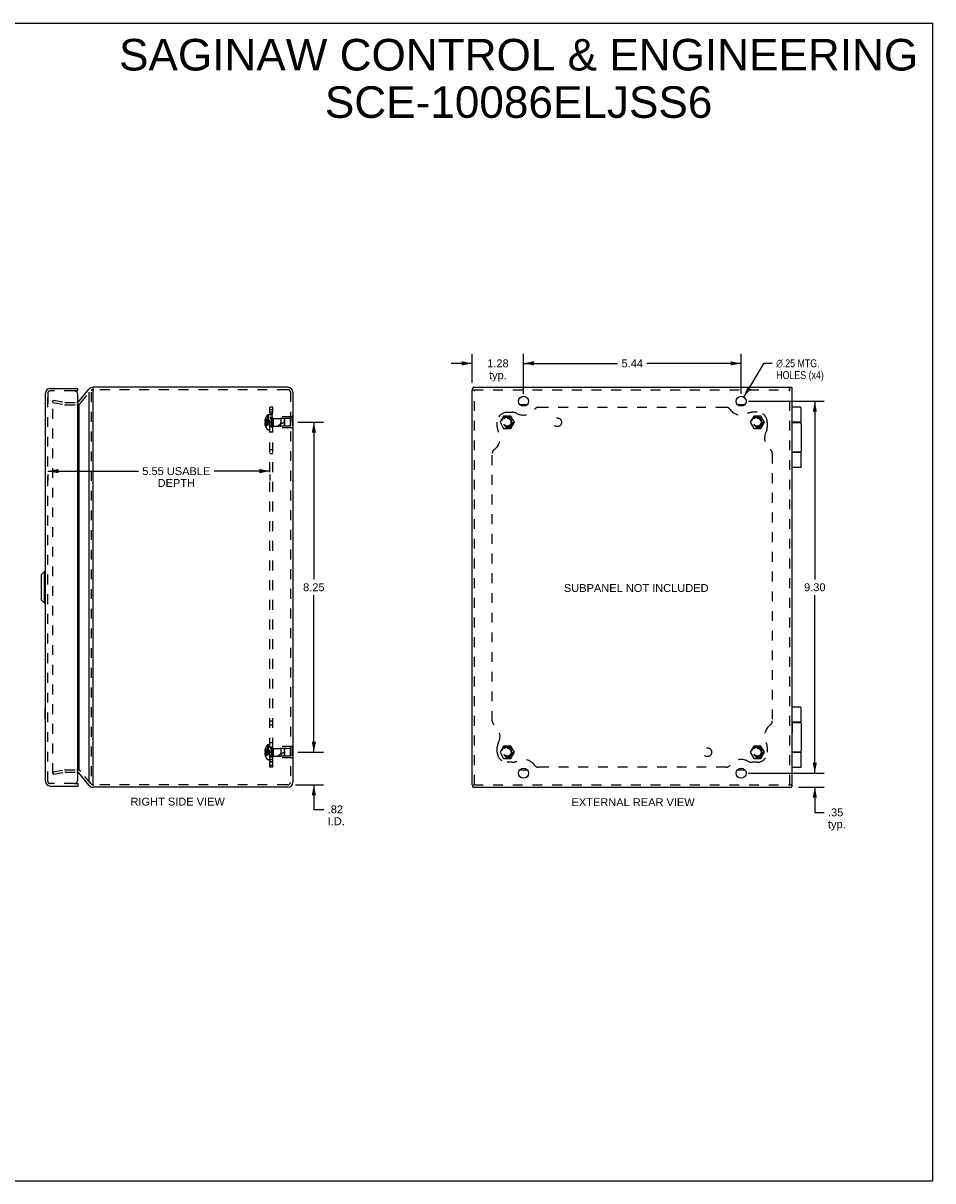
# Model space of a CAD drawing. Header units: inches. Extents: x 0 to 44.7, y 0 to 28.9.
# Tile 9 of 9: x 22 to 44.7, y 0 to 28.9. Entities that reach past the tile are written whole.
import ezdxf

# ---------------------------------------------------------------- set-up
doc = ezdxf.new("R2010")
doc.units = ezdxf.units.IN
doc.header["$LTSCALE"] = 2.460526
doc.header["$MEASUREMENT"] = 0
doc.linetypes.add('HIDDEN', pattern=[0.2, 0.1, -0.1])
doc.layers.get('0').update_dxf_attribs({"linetype": 'CONTINUOUS'})
for name, color, linetype in [('DEFAULT_2', 8, 'HIDDEN'), ('DIMENSIONS', 7, 'CONTINUOUS'), ('DOOR_ASSEMBLY', 7, 'CONTINUOUS'), ('SUBPANEL', 7, 'CONTINUOUS')]:
    doc.layers.add(name, color=color, linetype=linetype)
doc.styles.get("Standard").update_dxf_attribs({"font": 'arial.ttf'})
doc.styles.add('TEXTSTYLE_1', font='gdt', dxfattribs={"width": 0.8})
doc.dimstyles.new('DIMSTYLE_1', dxfattribs={"dimtxt": 0.197368, "dimasz": 0.263158, "dimexe": 0.09, "dimexo": 0.07, "dimgap": 0.0375, "dimtad": 0, "dimtih": 1, "dimtoh": 1, "dimzin": 4, "dimdsep": 46, "dimtxsty": 'Standard', "dimblk": '_FILLED', "dimblk1": '_FILLED', "dimblk2": '_FILLED', "dimcen": 0.09, "dimazin": 1, "dimtfac": 1, "dimtdec": 3, "dimtofl": 0, "dimtmove": 0, "dimatfit": 3, "dimldrblk": '_FILLED', "dimfxl": 0, "dimtolj": 1, "dimtzin": 4, "dimarcsym": 0})
doc.dimstyles.new('DIMSTYLE_2', dxfattribs={"dimtxt": 0.197368, "dimasz": 0.263158, "dimexe": 0.09, "dimexo": 0.07, "dimgap": 0.09, "dimtad": 0, "dimtih": 1, "dimtoh": 1, "dimzin": 4, "dimdsep": 46, "dimtxsty": 'Standard', "dimblk": '_FILLED', "dimblk1": '_FILLED', "dimblk2": '_FILLED', "dimcen": 0.09, "dimazin": 1, "dimtfac": 1, "dimtdec": 3, "dimtofl": 0, "dimtmove": 0, "dimatfit": 1, "dimldrblk": '_FILLED', "dimfxl": 0, "dimtolj": 1, "dimtzin": 4, "dimarcsym": 0})

# ---------------------------------------------------------------- blocks, each defined once
blk = doc.blocks.new('_FILLED')
at = {"color": 0, "linetype": 'ByBlock'}
blk.add_solid([(0, 0), (-1, 0.2), (-1, -0.2)], dxfattribs=at)
blk = doc.blocks.new('*D1')
at = {"layer": 'DIMENSIONS', "color": 2, "linetype": 'Continuous'}
for p, q in [((34.506, 19.677), (34.506, 20.678)), ((39.944, 19.677), (39.944, 20.678)), ((34.506, 20.441), (36.858, 20.441)), ((39.944, 20.441), (37.592, 20.441))]:
    blk.add_line(p, q, dxfattribs=at)
at = {"layer": 'DIMENSIONS', "color": 2, "linetype": 'Continuous', "xscale": 0.2631578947, "yscale": 0.2631578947, "zscale": 0.2631578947, "rotation": 180}
blk.add_blockref('_FILLED', (34.506, 20.441), dxfattribs=at)
at = {"layer": 'DIMENSIONS', "color": 2, "linetype": 'Continuous', "xscale": 0.2631578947, "yscale": 0.2631578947, "zscale": 0.2631578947}
blk.add_blockref('_FILLED', (39.944, 20.441), dxfattribs=at)
at = {"layer": 'DIMENSIONS', "color": 2, "linetype": 'Continuous', "insert": (37.225, 20.539), "char_height": 0.1974, "width": 0.53634, "attachment_point": 2, "line_spacing_factor": 0.9}
blk.add_mtext('5.44', dxfattribs=at)
blk = doc.blocks.new('*D2')
at = {"layer": 'DIMENSIONS', "color": 2, "linetype": 'Continuous'}
for p, q in [((40.009, 19.599), (40.523, 20.443)), ((40.523, 20.443), (40.725, 20.443))]:
    blk.add_line(p, q, dxfattribs=at)
at = {"layer": 'DIMENSIONS', "color": 2, "linetype": 'Continuous', "xscale": 0.2631578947, "yscale": 0.2631578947, "zscale": 0.2631578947, "rotation": 238.6798766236}
blk.add_blockref('_FILLED', (40.009, 19.599), dxfattribs=at)
at = {"layer": 'DIMENSIONS', "color": 2, "linetype": 'Continuous', "insert": (40.823, 20.542), "char_height": 0.19737, "width": 1.4843, "attachment_point": 1, "line_spacing_factor": 0.9, "style": 'TEXTSTYLE_1'}
blk.add_mtext('{\\fgdt;n}\\fArial;.25 MTG.\\PHOLES (x4)', dxfattribs=at)
blk = doc.blocks.new('*D3')
at = {"layer": 'DIMENSIONS', "color": 2, "linetype": 'Continuous'}
for p, q in [((40.128, 19.492), (42.023, 19.492)), ((41.787, 19.492), (41.787, 15.04)), ((41.787, 10.192), (41.787, 14.645)), ((40.253, 10.192), (42.023, 10.192))]:
    blk.add_line(p, q, dxfattribs=at)
at = {"layer": 'DIMENSIONS', "color": 2, "linetype": 'Continuous', "xscale": 0.2631578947, "yscale": 0.2631578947, "zscale": 0.2631578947}
for p, rotation in [((41.787, 19.492), 90), ((41.787, 10.192), 270)]:
    blk.add_blockref('_FILLED', p, dxfattribs=dict(at, rotation=rotation))
at = {"layer": 'DIMENSIONS', "color": 2, "linetype": 'Continuous', "insert": (41.787, 14.941), "char_height": 0.1974, "width": 0.53634, "attachment_point": 2, "line_spacing_factor": 0.9}
blk.add_mtext('9.30', dxfattribs=at)
blk = doc.blocks.new('*D4')
at = {"layer": 'DIMENSIONS', "color": 2, "linetype": 'Continuous'}
for p, q in [((41.787, 10.192), (41.787, 10.719)), ((40.128, 10.192), (42.023, 10.192)), ((41.381, 9.842), (42.023, 9.842)), ((41.787, 9.842), (41.787, 9.213)), ((41.787, 9.213), (42.017, 9.213))]:
    blk.add_line(p, q, dxfattribs=at)
at = {"layer": 'DIMENSIONS', "color": 2, "linetype": 'Continuous', "xscale": 0.2631578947, "yscale": 0.2631578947, "zscale": 0.2631578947}
for p, rotation in [((41.787, 10.192), 270), ((41.787, 9.842), 90)]:
    blk.add_blockref('_FILLED', p, dxfattribs=dict(at, rotation=rotation))
at = {"layer": 'DIMENSIONS', "color": 2, "linetype": 'Continuous', "insert": (42.116, 9.312), "char_height": 0.1974, "width": 0.4439, "attachment_point": 1, "line_spacing_factor": 0.9}
blk.add_mtext('.35\\Ptyp.', dxfattribs=at)
blk = doc.blocks.new('*D5')
at = {"layer": 'DIMENSIONS', "color": 2, "linetype": 'Continuous'}
for p, q in [((33.225, 19.964), (33.225, 20.678)), ((34.506, 19.677), (34.506, 20.678)), ((33.225, 20.441), (32.699, 20.441)), ((34.506, 20.441), (35.033, 20.441))]:
    blk.add_line(p, q, dxfattribs=at)
at = {"layer": 'DIMENSIONS', "color": 2, "linetype": 'Continuous', "xscale": 0.2631578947, "yscale": 0.2631578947, "zscale": 0.2631578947}
blk.add_blockref('_FILLED', (33.225, 20.441), dxfattribs=at)
at = {"layer": 'DIMENSIONS', "color": 2, "linetype": 'Continuous', "xscale": 0.2631578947, "yscale": 0.2631578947, "zscale": 0.2631578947, "rotation": 180}
blk.add_blockref('_FILLED', (34.506, 20.441), dxfattribs=at)
at = {"layer": 'DIMENSIONS', "color": 2, "linetype": 'Continuous', "insert": (33.866, 20.539), "char_height": 0.1974, "width": 0.53634, "attachment_point": 2, "line_spacing_factor": 0.9}
blk.add_mtext('1.28\\Ptyp.', dxfattribs=at)
blk = doc.blocks.new('*D6')
at = {"layer": 'DIMENSIONS', "color": 2, "linetype": 'Continuous'}
for p, q in [((28.865, 18.967), (29.503, 18.967)), ((29.266, 18.967), (29.266, 15.04)), ((29.266, 10.717), (29.266, 14.645)), ((28.865, 10.717), (29.503, 10.717))]:
    blk.add_line(p, q, dxfattribs=at)
at = {"layer": 'DIMENSIONS', "color": 2, "linetype": 'Continuous', "xscale": 0.2631578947, "yscale": 0.2631578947, "zscale": 0.2631578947}
for p, rotation in [((29.266, 18.967), 90), ((29.266, 10.717), 270)]:
    blk.add_blockref('_FILLED', p, dxfattribs=dict(at, rotation=rotation))
at = {"layer": 'DIMENSIONS', "color": 2, "linetype": 'Continuous', "insert": (29.266, 14.941), "char_height": 0.1974, "width": 0.53634, "attachment_point": 2, "line_spacing_factor": 0.9}
blk.add_mtext('8.25', dxfattribs=at)
blk = doc.blocks.new('*D7')
at = {"layer": 'DIMENSIONS', "color": 2, "linetype": 'Continuous'}
for p, q in [((29.266, 10.717), (29.266, 11.244)), ((28.865, 10.717), (29.503, 10.717)), ((28.803, 9.902), (29.503, 9.902)), ((29.266, 9.902), (29.266, 9.289)), ((29.266, 9.289), (29.513, 9.289))]:
    blk.add_line(p, q, dxfattribs=at)
at = {"layer": 'DIMENSIONS', "color": 2, "linetype": 'Continuous', "xscale": 0.2631578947, "yscale": 0.2631578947, "zscale": 0.2631578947}
for p, rotation in [((29.266, 10.717), 270), ((29.266, 9.902), 90)]:
    blk.add_blockref('_FILLED', p, dxfattribs=dict(at, rotation=rotation))
at = {"layer": 'DIMENSIONS', "color": 2, "linetype": 'Continuous', "insert": (29.612, 9.387), "char_height": 0.1974, "width": 0.42775, "attachment_point": 1, "line_spacing_factor": 0.9}
blk.add_mtext('.82\\PI.D.', dxfattribs=at)
blk = doc.blocks.new('*D15')
at = {"layer": 'DIMENSIONS', "color": 2, "linetype": 'Continuous'}
for p, q in [((22.615, 17.747), (24.88, 17.747)), ((22.615, 17.658), (22.615, 17.51)), ((28.168, 17.747), (26.776, 17.747)), ((28.168, 17.658), (28.168, 17.51))]:
    blk.add_line(p, q, dxfattribs=at)
at = {"layer": 'DIMENSIONS', "color": 2, "linetype": 'Continuous', "xscale": 0.2631578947, "yscale": 0.2631578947, "zscale": 0.2631578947, "rotation": 180}
blk.add_blockref('_FILLED', (22.615, 17.747), dxfattribs=at)
at = {"layer": 'DIMENSIONS', "color": 2, "linetype": 'Continuous', "xscale": 0.2631578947, "yscale": 0.2631578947, "zscale": 0.2631578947}
blk.add_blockref('_FILLED', (28.168, 17.747), dxfattribs=at)
at = {"layer": 'DIMENSIONS', "color": 2, "linetype": 'Continuous', "insert": (25.828, 17.845), "char_height": 0.19737, "width": 1.69854, "attachment_point": 2, "line_spacing_factor": 0.9}
blk.add_mtext('5.55 USABLE\\PDEPTH', dxfattribs=at)

msp = doc.modelspace()

# ---------------------------------------------------------------- linework, layer by layer
at = {"color": 7, "linetype": 'Continuous'}
for p, q in [((0, 28.947), (44.737, 28.947)), ((44.737, 0), (44.737, 28.947)), ((23.746, 19.781), (23.746, 19.842)), ((33.225, 19.782), (33.254, 19.782)), ((33.233, 19.823), (33.233, 19.782)), ((41.165, 19.842), (41.165, 19.814)), ((41.206, 19.834), (41.165, 19.834)), ((34.595, 19.405), (34.417, 19.405)), ((40.033, 19.405), (39.855, 19.405)), ((28.743, 19.123), (28.739, 19.123)), ((28.743, 19.123), (28.743, 18.811)), ((28.743, 18.967), (28.739, 18.967)), ((28.743, 18.811), (28.739, 18.811)), ((41.229, 11.47), (41.225, 11.47)), ((41.229, 11.214), (41.229, 11.47)), ((41.229, 11.214), (41.225, 11.214)), ((28.743, 10.873), (28.739, 10.873)), ((28.743, 10.717), (28.739, 10.717)), ((28.743, 10.873), (28.743, 10.561)), ((28.743, 10.561), (28.739, 10.561)), ((34.417, 10.28), (34.595, 10.28)), ((39.855, 10.28), (40.033, 10.28)), ((33.233, 9.902), (33.233, 9.861)), ((41.225, 9.902), (41.197, 9.902)), ((41.217, 9.861), (41.217, 9.902)), ((0, 0), (44.737, 0))]:
    msp.add_line(p, q, dxfattribs=at)
at = {"color": 3, "linetype": 'Continuous'}
for p, q in [((23.391, 19.486), (23.654, 19.8)), ((23.654, 9.968), (23.654, 19.717)), ((28.619, 19.842), (23.746, 19.842)), ((23.746, 9.904), (23.746, 19.781)), ((28.739, 19.722), (28.739, 9.962)), ((33.225, 9.902), (33.225, 19.782)), ((33.246, 19.842), (33.245, 19.841)), ((33.246, 19.842), (33.246, 19.842)), ((33.246, 19.842), (41.165, 19.842)), ((41.225, 19.822), (41.224, 19.822)), ((41.225, 9.902), (41.225, 19.822)), ((41.225, 19.822), (41.225, 19.822)), ((23.391, 19.404), (23.391, 10.281)), ((23.654, 9.885), (23.391, 10.199)), ((28.619, 9.842), (23.746, 9.842)), ((33.246, 9.843), (33.245, 9.843)), ((33.246, 9.842), (33.246, 9.843)), ((33.246, 9.842), (41.205, 9.842)), ((41.205, 9.842), (41.205, 9.843)), ((41.205, 9.843), (41.205, 9.843))]:
    msp.add_line(p, q, dxfattribs=at)
for points in [[(33.233, 19.823), (33.234, 19.824), (33.234, 19.826), (33.234, 19.827), (33.234, 19.828), (33.235, 19.829), (33.235, 19.83), (33.236, 19.83), (33.237, 19.831)], [(33.245, 19.841), (33.245, 19.841), (33.245, 19.84), (33.245, 19.84), (33.244, 19.839), (33.243, 19.838), (33.243, 19.837), (33.242, 19.836), (33.241, 19.835), (33.239, 19.834), (33.238, 19.832), (33.237, 19.831)], [(41.206, 19.834), (41.207, 19.834), (41.208, 19.834), (41.209, 19.834), (41.21, 19.833), (41.211, 19.833), (41.212, 19.832), (41.213, 19.832), (41.214, 19.831)], [(41.224, 19.822), (41.224, 19.822), (41.223, 19.823), (41.222, 19.823), (41.222, 19.824), (41.221, 19.824), (41.22, 19.825), (41.219, 19.826), (41.218, 19.827), (41.216, 19.828), (41.215, 19.829), (41.214, 19.831)], [(33.233, 9.861), (33.234, 9.86), (33.234, 9.859), (33.234, 9.858), (33.234, 9.857), (33.235, 9.856), (33.235, 9.855), (33.236, 9.855), (33.237, 9.854)], [(33.245, 9.843), (33.245, 9.844), (33.245, 9.845), (33.245, 9.845), (33.244, 9.846), (33.243, 9.847), (33.243, 9.848), (33.242, 9.849), (33.241, 9.85), (33.239, 9.851), (33.238, 9.853), (33.237, 9.854)], [(41.205, 9.843), (41.205, 9.844), (41.205, 9.845), (41.206, 9.845), (41.206, 9.846), (41.207, 9.847), (41.208, 9.848), (41.209, 9.849), (41.21, 9.85), (41.211, 9.851), (41.212, 9.853), (41.214, 9.854)], [(41.217, 9.861), (41.217, 9.86), (41.217, 9.859), (41.216, 9.858), (41.216, 9.857), (41.216, 9.856), (41.215, 9.855), (41.214, 9.855), (41.214, 9.854)]]:
    msp.add_lwpolyline(points, dxfattribs=at)
for centre in [(34.506, 19.492), (39.944, 19.492), (34.506, 10.192), (39.944, 10.192)]:
    msp.add_circle(centre, 0.125, dxfattribs=at)
for centre, radius, start, end in [((23.746, 19.722), 0.12, 90, 140), ((28.619, 19.722), 0.12, 0, 90), ((23.345, 10.16), 0.06, 40, 71.1885), ((23.746, 9.962), 0.12, 220, 270), ((28.619, 9.962), 0.12, 270, 360)]:
    msp.add_arc(centre, radius, start, end, dxfattribs=at)
at = {"layer": 'DEFAULT_2', "color": 8, "linetype": 'HIDDEN'}
for p, q in [((22.615, 19.684), (22.615, 19.279)), ((23.437, 19.448), (23.7, 19.761)), ((23.7, 19.717), (23.7, 9.968)), ((23.766, 19.782), (23.746, 19.782)), ((28.593, 19.782), (23.766, 19.782)), ((28.619, 19.782), (28.593, 19.782)), ((28.679, 19.722), (28.679, 9.962)), ((33.254, 19.782), (41.165, 19.782)), ((33.285, 9.902), (33.285, 19.782)), ((41.165, 9.902), (41.165, 19.814)), ((22.739, 19.459), (22.749, 19.518)), ((22.739, 10.196), (22.739, 19.489)), ((22.739, 19.459), (23.036, 19.407)), ((22.749, 19.518), (23.046, 19.466)), ((23.056, 19.465), (23.345, 19.465)), ((23.056, 19.405), (23.345, 19.405)), ((28.107, 19.148), (28.107, 18.787)), ((28.122, 19.154), (28.122, 18.781)), ((28.168, 19.154), (28.122, 19.154)), ((28.168, 18.781), (28.168, 19.154)), ((28.243, 18.827), (28.243, 19.107)), ((28.722, 19.107), (28.243, 19.107)), ((28.722, 19.123), (28.722, 18.811)), ((28.739, 19.123), (28.722, 19.123)), ((34.01, 19.123), (33.92, 18.967)), ((34.19, 19.123), (34.01, 19.123)), ((34.28, 18.967), (34.19, 19.123)), ((40.26, 19.123), (40.17, 18.967)), ((40.44, 19.123), (40.26, 19.123)), ((40.53, 18.967), (40.44, 19.123)), ((28.055, 19.002), (28.04, 19.002)), ((28.055, 18.933), (28.04, 18.933)), ((28.055, 19.036), (28.045, 19.036)), ((28.055, 18.983), (28.045, 18.983)), ((28.055, 18.952), (28.045, 18.952)), ((28.055, 18.899), (28.045, 18.899)), ((28.055, 19.067), (28.055, 19.066)), ((28.055, 19.067), (28.055, 19.067)), ((28.055, 19.066), (28.055, 18.983)), ((28.055, 18.98), (28.055, 18.983)), ((28.055, 18.983), (28.055, 18.983)), ((28.055, 18.983), (28.077, 18.981)), ((28.055, 18.967), (28.055, 18.97)), ((28.055, 18.965), (28.055, 18.967)), ((28.055, 18.952), (28.055, 18.955)), ((28.055, 18.952), (28.077, 18.954)), ((28.055, 18.952), (28.055, 18.869)), ((28.055, 18.952), (28.055, 18.952)), ((28.055, 18.869), (28.055, 18.868)), ((28.055, 18.868), (28.055, 18.868)), ((28.077, 18.954), (28.099, 18.956)), ((28.098, 18.956), (28.12, 18.959)), ((28.119, 18.959), (28.14, 18.962)), ((28.196, 19.061), (28.196, 18.873)), ((28.196, 19.061), (28.443, 19.061)), ((28.196, 18.873), (28.443, 18.873)), ((28.253, 19.062), (28.243, 19.072)), ((28.253, 18.872), (28.243, 18.862)), ((28.722, 18.827), (28.243, 18.827)), ((28.253, 19.062), (28.253, 18.872)), ((28.681, 19.062), (28.253, 19.062)), ((28.681, 18.872), (28.253, 18.872)), ((28.443, 19.061), (28.443, 18.967)), ((28.533, 19.052), (28.443, 19.061)), ((28.443, 18.873), (28.443, 18.967)), ((28.533, 18.882), (28.443, 18.873)), ((28.533, 18.882), (28.533, 19.052)), ((28.543, 19.041), (28.533, 19.052)), ((28.543, 18.893), (28.533, 18.882)), ((28.543, 18.893), (28.543, 19.041)), ((28.681, 18.872), (28.681, 19.062)), ((28.739, 18.967), (28.722, 18.967)), ((33.92, 18.967), (34.01, 18.811)), ((34.19, 18.811), (34.28, 18.967)), ((40.17, 18.967), (40.26, 18.811)), ((40.44, 18.811), (40.53, 18.967)), ((28.168, 18.781), (28.122, 18.781)), ((28.739, 18.811), (28.722, 18.811)), ((34.01, 18.811), (34.19, 18.811)), ((40.26, 18.811), (40.44, 18.811)), ((28.055, 10.752), (28.04, 10.752)), ((28.055, 10.786), (28.045, 10.786)), ((28.055, 10.733), (28.045, 10.733)), ((28.055, 10.817), (28.055, 10.817)), ((28.055, 10.817), (28.055, 10.816)), ((28.055, 10.816), (28.055, 10.733)), ((28.055, 10.733), (28.055, 10.733)), ((28.055, 10.733), (28.077, 10.731)), ((28.055, 10.733), (28.055, 10.73)), ((28.055, 10.72), (28.055, 10.717)), ((28.055, 10.717), (28.055, 10.715)), ((28.107, 10.898), (28.107, 10.537)), ((28.119, 10.709), (28.14, 10.712)), ((28.168, 10.904), (28.122, 10.904)), ((28.122, 10.904), (28.122, 10.531)), ((28.168, 10.531), (28.168, 10.904)), ((28.196, 10.811), (28.443, 10.811)), ((28.196, 10.811), (28.196, 10.623)), ((28.722, 10.857), (28.243, 10.857)), ((28.243, 10.577), (28.243, 10.857)), ((28.253, 10.812), (28.243, 10.822)), ((28.681, 10.812), (28.253, 10.812)), ((28.253, 10.812), (28.253, 10.622)), ((28.533, 10.802), (28.443, 10.811)), ((28.443, 10.811), (28.443, 10.623)), ((28.543, 10.791), (28.533, 10.802)), ((28.533, 10.632), (28.533, 10.802)), ((28.543, 10.643), (28.543, 10.791)), ((28.681, 10.622), (28.681, 10.812)), ((28.739, 10.873), (28.722, 10.873)), ((28.722, 10.873), (28.722, 10.561)), ((28.739, 10.717), (28.722, 10.717)), ((34.01, 10.873), (33.92, 10.717)), ((33.92, 10.717), (34.01, 10.561)), ((34.19, 10.873), (34.01, 10.873)), ((34.28, 10.717), (34.19, 10.873)), ((34.19, 10.561), (34.28, 10.717)), ((40.26, 10.873), (40.17, 10.717)), ((40.17, 10.717), (40.26, 10.561)), ((40.44, 10.873), (40.26, 10.873)), ((40.53, 10.717), (40.44, 10.873)), ((40.44, 10.561), (40.53, 10.717)), ((28.055, 10.683), (28.04, 10.683)), ((28.055, 10.702), (28.045, 10.702)), ((28.055, 10.649), (28.045, 10.649)), ((28.055, 10.705), (28.055, 10.702)), ((28.055, 10.702), (28.077, 10.704)), ((28.055, 10.702), (28.055, 10.702)), ((28.055, 10.702), (28.055, 10.619)), ((28.055, 10.619), (28.055, 10.618)), ((28.055, 10.618), (28.055, 10.618)), ((28.077, 10.704), (28.099, 10.706)), ((28.098, 10.706), (28.12, 10.709)), ((28.168, 10.531), (28.122, 10.531)), ((28.196, 10.623), (28.443, 10.623)), ((28.253, 10.622), (28.243, 10.612)), ((28.722, 10.577), (28.243, 10.577)), ((28.681, 10.622), (28.253, 10.622)), ((28.533, 10.632), (28.443, 10.623)), ((28.543, 10.643), (28.533, 10.632)), ((28.739, 10.561), (28.722, 10.561)), ((34.01, 10.561), (34.19, 10.561)), ((40.26, 10.561), (40.44, 10.561)), ((22.739, 10.226), (23.036, 10.278)), ((22.739, 10.226), (22.749, 10.167)), ((22.749, 10.167), (23.046, 10.219)), ((23.056, 10.28), (23.345, 10.28)), ((23.056, 10.22), (23.345, 10.22)), ((23.7, 9.924), (23.437, 10.237)), ((23.766, 9.902), (23.746, 9.902)), ((28.593, 9.902), (23.766, 9.902)), ((28.619, 9.902), (28.593, 9.902)), ((33.254, 9.902), (41.197, 9.902))]:
    msp.add_line(p, q, dxfattribs=at)
for points in [[(22.739, 19.489), (22.739, 19.489), (22.739, 19.49), (22.739, 19.49), (22.739, 19.491), (22.739, 19.492), (22.74, 19.492), (22.74, 19.493), (22.74, 19.493), (22.741, 19.494), (22.741, 19.494), (22.742, 19.495), (22.742, 19.495), (22.743, 19.495), (22.743, 19.496), (22.744, 19.496), (22.744, 19.496), (22.745, 19.496), (22.746, 19.497), (22.746, 19.497), (22.747, 19.497)], [(22.747, 19.497), (22.747, 19.497), (22.747, 19.497), (22.748, 19.496)], [(28.045, 19.036), (28.044, 19.032), (28.043, 19.028), (28.042, 19.023), (28.042, 19.019), (28.041, 19.015), (28.04, 19.011), (28.04, 19.007), (28.04, 19.002)], [(28.04, 19.002), (28.04, 19), (28.04, 18.998), (28.041, 18.995), (28.041, 18.993), (28.042, 18.991), (28.043, 18.988), (28.044, 18.986), (28.045, 18.983)], [(28.045, 18.952), (28.044, 18.949), (28.043, 18.947), (28.042, 18.944), (28.041, 18.942), (28.041, 18.94), (28.04, 18.937), (28.04, 18.935), (28.04, 18.933)], [(28.04, 18.933), (28.04, 18.928), (28.04, 18.924), (28.041, 18.92), (28.042, 18.916), (28.042, 18.912), (28.043, 18.907), (28.044, 18.903), (28.045, 18.899)], [(28.055, 19.067), (28.077, 19.053), (28.099, 19.038), (28.12, 19.022), (28.14, 19.005), (28.16, 18.987), (28.179, 18.967)], [(28.055, 19.036), (28.077, 19.027), (28.098, 19.016), (28.119, 19.005), (28.14, 18.993), (28.16, 18.981), (28.179, 18.967)], [(28.055, 19.002), (28.077, 18.998), (28.098, 18.992), (28.119, 18.987), (28.14, 18.981), (28.16, 18.974), (28.179, 18.967)], [(28.055, 18.983), (28.055, 18.98), (28.055, 18.978), (28.055, 18.975), (28.055, 18.973), (28.055, 18.97), (28.055, 18.967)], [(28.055, 18.973), (28.055, 18.975), (28.055, 18.978)], [(28.055, 18.899), (28.077, 18.908), (28.098, 18.919), (28.119, 18.93), (28.14, 18.941), (28.16, 18.954), (28.179, 18.967)], [(28.055, 18.868), (28.077, 18.882), (28.099, 18.897), (28.12, 18.913), (28.14, 18.93), (28.16, 18.948), (28.179, 18.967)], [(28.055, 18.967), (28.055, 18.965), (28.055, 18.962), (28.055, 18.96), (28.055, 18.957), (28.055, 18.955), (28.055, 18.952)], [(28.055, 18.933), (28.077, 18.937), (28.098, 18.943), (28.119, 18.948), (28.14, 18.954), (28.16, 18.961), (28.179, 18.967)], [(28.055, 18.957), (28.055, 18.96), (28.055, 18.962)], [(28.077, 18.981), (28.099, 18.978), (28.12, 18.976), (28.14, 18.973), (28.16, 18.97), (28.179, 18.967)], [(28.098, 18.978), (28.119, 18.976), (28.14, 18.973), (28.16, 18.97), (28.179, 18.967)], [(28.14, 18.962), (28.16, 18.964), (28.179, 18.967)], [(28.14, 18.962), (28.16, 18.964), (28.179, 18.967)], [(28.045, 10.786), (28.044, 10.782), (28.043, 10.778), (28.042, 10.773), (28.042, 10.769), (28.041, 10.765), (28.04, 10.761), (28.04, 10.757), (28.04, 10.752)], [(28.04, 10.752), (28.04, 10.75), (28.04, 10.748), (28.041, 10.745), (28.041, 10.743), (28.042, 10.741), (28.043, 10.738), (28.044, 10.736), (28.045, 10.733)], [(28.055, 10.817), (28.077, 10.803), (28.099, 10.788), (28.12, 10.772), (28.14, 10.755), (28.16, 10.737), (28.179, 10.717)], [(28.055, 10.786), (28.077, 10.777), (28.098, 10.766), (28.119, 10.755), (28.14, 10.743), (28.16, 10.731), (28.179, 10.717)], [(28.055, 10.752), (28.077, 10.748), (28.098, 10.742), (28.119, 10.737), (28.14, 10.731), (28.16, 10.724), (28.179, 10.717)], [(28.055, 10.717), (28.055, 10.72), (28.055, 10.723), (28.055, 10.725), (28.055, 10.728), (28.055, 10.73), (28.055, 10.733)], [(28.055, 10.728), (28.055, 10.725), (28.055, 10.723)], [(28.055, 10.683), (28.077, 10.687), (28.098, 10.693), (28.119, 10.698), (28.14, 10.704), (28.16, 10.711), (28.179, 10.717)], [(28.055, 10.702), (28.055, 10.705), (28.055, 10.707), (28.055, 10.71), (28.055, 10.712), (28.055, 10.715), (28.055, 10.717)], [(28.055, 10.618), (28.077, 10.632), (28.099, 10.647), (28.12, 10.663), (28.14, 10.68), (28.16, 10.698), (28.179, 10.717)], [(28.055, 10.649), (28.077, 10.658), (28.098, 10.669), (28.119, 10.68), (28.14, 10.691), (28.16, 10.704), (28.179, 10.717)], [(28.055, 10.712), (28.055, 10.71), (28.055, 10.707)], [(28.077, 10.731), (28.099, 10.728), (28.12, 10.726), (28.14, 10.723), (28.16, 10.72), (28.179, 10.717)], [(28.098, 10.728), (28.119, 10.726), (28.14, 10.723), (28.16, 10.72), (28.179, 10.717)], [(28.14, 10.712), (28.16, 10.714), (28.179, 10.717)], [(28.14, 10.712), (28.16, 10.714), (28.179, 10.717)], [(28.045, 10.702), (28.044, 10.699), (28.043, 10.697), (28.042, 10.694), (28.041, 10.692), (28.041, 10.69), (28.04, 10.687), (28.04, 10.685), (28.04, 10.683)], [(28.04, 10.683), (28.04, 10.678), (28.04, 10.674), (28.041, 10.67), (28.042, 10.666), (28.042, 10.662), (28.043, 10.657), (28.044, 10.653), (28.045, 10.649)], [(22.739, 10.196), (22.739, 10.196), (22.739, 10.195), (22.739, 10.194), (22.739, 10.194), (22.739, 10.193), (22.74, 10.193), (22.74, 10.192)], [(22.747, 10.188), (22.746, 10.188), (22.746, 10.188), (22.745, 10.189), (22.744, 10.189), (22.744, 10.189), (22.743, 10.189), (22.743, 10.189), (22.742, 10.19), (22.742, 10.19), (22.741, 10.191), (22.741, 10.191), (22.74, 10.192), (22.74, 10.192)], [(22.748, 10.188), (22.747, 10.188), (22.747, 10.188), (22.747, 10.188)]]:
    msp.add_lwpolyline(points, dxfattribs=at)
for centre, radius in [((34.1, 18.967), 0.142), ((34.1, 18.967), 0.14), ((40.35, 18.967), 0.142), ((40.35, 18.967), 0.14), ((34.1, 18.967), 0.105), ((34.1, 18.967), 0.095), ((40.35, 18.967), 0.105), ((40.35, 18.967), 0.095), ((34.1, 10.717), 0.142), ((34.1, 10.717), 0.14), ((34.1, 10.717), 0.105), ((34.1, 10.717), 0.095), ((40.35, 10.717), 0.142), ((40.35, 10.717), 0.14), ((40.35, 10.717), 0.105), ((40.35, 10.717), 0.095)]:
    msp.add_circle(centre, radius, dxfattribs=at)
for centre, radius, start, end in [((23.746, 19.722), 0.06, 90, 140), ((28.619, 19.722), 0.06, 0, 90), ((23.056, 19.525), 0.12, 260, 270), ((23.056, 19.525), 0.06, 260, 270), ((23.345, 19.525), 0.12, 270, 320), ((23.345, 19.525), 0.06, 270.6789, 320), ((28.297, 18.967), 0.262, 136.4862, 157.6387), ((28.122, 19.134), 0.02, 90, 136.4862), ((28.297, 18.967), 0.261, 157.9106, 164.8059), ((28.297, 18.967), 0.261, 195.1941, 202.0894), ((28.297, 18.967), 0.262, 202.3613, 223.5138), ((28.196, 19.09), 0.0282, 180, 270), ((28.196, 18.845), 0.0282, 90, 180), ((28.713, 18.422), 0.571, 107.3354, 127.8138), ((28.122, 18.801), 0.02, 223.5138, 270), ((28.297, 10.717), 0.261, 157.9106, 164.8059), ((28.297, 10.717), 0.262, 136.4862, 157.6387), ((28.122, 10.884), 0.02, 90, 136.4862), ((28.196, 10.84), 0.0282, 180, 270), ((28.713, 10.172), 0.571, 107.3354, 127.8138), ((28.297, 10.717), 0.261, 195.1941, 202.0894), ((28.297, 10.717), 0.262, 202.3613, 223.5138), ((28.122, 10.551), 0.02, 223.5138, 270), ((28.196, 10.595), 0.0282, 90, 180), ((23.056, 10.16), 0.12, 90, 100), ((23.056, 10.16), 0.06, 90, 100), ((23.345, 10.16), 0.12, 40, 90), ((23.345, 10.16), 0.06, 71.1885, 90), ((23.746, 9.962), 0.06, 220, 270), ((28.619, 9.962), 0.06, 270, 360)]:
    msp.add_arc(centre, radius, start, end, dxfattribs=at)
at = {"layer": 'DOOR_ASSEMBLY', "color": 3, "linetype": 'Continuous'}
for p, q in [((22.555, 9.992), (22.555, 19.692)), ((22.675, 19.812), (23.365, 19.812)), ((23.365, 10.022), (23.365, 19.662)), ((22.675, 9.872), (23.365, 9.872))]:
    msp.add_line(p, q, dxfattribs=at)
at = {"layer": 'DOOR_ASSEMBLY', "color": 8, "linetype": 'HIDDEN'}
for p, q in [((22.615, 9.992), (22.615, 19.692)), ((23.275, 19.752), (22.675, 19.752)), ((23.275, 9.932), (22.675, 9.932))]:
    msp.add_line(p, q, dxfattribs=at)
at = {"layer": 'DOOR_ASSEMBLY', "color": 7, "linetype": 'Continuous'}
for p, q in [((23.365, 19.752), (23.275, 19.752)), ((23.365, 19.752), (23.365, 19.812)), ((41.433, 19.342), (41.225, 19.342)), ((41.446, 18.967), (41.446, 19.329)), ((41.446, 18.967), (41.225, 18.967)), ((41.225, 18.962), (41.416, 18.962)), ((41.366, 18.967), (41.366, 18.962)), ((41.446, 18.932), (41.446, 18.252)), ((41.416, 18.222), (41.225, 18.222)), ((41.225, 18.217), (41.446, 18.217)), ((41.366, 18.222), (41.366, 18.217)), ((41.446, 17.855), (41.446, 18.217)), ((41.225, 17.842), (41.433, 17.842)), ((22.448, 15.148), (22.448, 14.537)), ((22.533, 15.237), (22.45, 15.153)), ((22.45, 15.153), (22.45, 14.532)), ((22.533, 14.448), (22.533, 15.237)), ((22.552, 15.237), (22.533, 15.237)), ((22.552, 15.237), (22.552, 14.448)), ((22.533, 14.448), (22.45, 14.532)), ((22.552, 14.448), (22.533, 14.448)), ((22.551, 11.554), (22.551, 11.81)), ((22.551, 11.81), (22.555, 11.81)), ((41.433, 11.842), (41.225, 11.842)), ((41.446, 11.467), (41.446, 11.829)), ((22.551, 11.554), (22.555, 11.554)), ((41.446, 11.467), (41.229, 11.467)), ((41.229, 11.462), (41.416, 11.462)), ((41.366, 11.467), (41.366, 11.462)), ((41.446, 11.432), (41.446, 10.752)), ((41.416, 10.722), (41.225, 10.722)), ((41.225, 10.717), (41.446, 10.717)), ((41.366, 10.722), (41.366, 10.717)), ((41.446, 10.355), (41.446, 10.717)), ((41.225, 10.342), (41.433, 10.342)), ((23.275, 9.932), (23.365, 9.932)), ((23.365, 9.932), (23.365, 9.872))]:
    msp.add_line(p, q, dxfattribs=at)
for points in [[(41.376, 18.967), (41.375, 18.967), (41.375, 18.967), (41.374, 18.967), (41.373, 18.967), (41.373, 18.967), (41.372, 18.967), (41.372, 18.967), (41.371, 18.967), (41.371, 18.967), (41.37, 18.967), (41.37, 18.967), (41.37, 18.967), (41.369, 18.967), (41.369, 18.967), (41.369, 18.967), (41.368, 18.967), (41.368, 18.967), (41.368, 18.966), (41.367, 18.966), (41.367, 18.966), (41.367, 18.966), (41.366, 18.966), (41.366, 18.966), (41.366, 18.966)], [(41.366, 18.219), (41.366, 18.219), (41.366, 18.219), (41.367, 18.219), (41.367, 18.219), (41.367, 18.219), (41.368, 18.218), (41.368, 18.218), (41.368, 18.218), (41.369, 18.218), (41.369, 18.218), (41.369, 18.218), (41.37, 18.218), (41.37, 18.218), (41.37, 18.218), (41.371, 18.218), (41.371, 18.218), (41.372, 18.218), (41.372, 18.218), (41.373, 18.218), (41.373, 18.218), (41.374, 18.217), (41.375, 18.217), (41.375, 18.217), (41.376, 18.217)], [(41.376, 11.467), (41.375, 11.467), (41.375, 11.467), (41.374, 11.467), (41.373, 11.467), (41.373, 11.467), (41.372, 11.467), (41.372, 11.467), (41.371, 11.467), (41.371, 11.467), (41.37, 11.467), (41.37, 11.467), (41.37, 11.467), (41.369, 11.467), (41.369, 11.467), (41.369, 11.467), (41.368, 11.467), (41.368, 11.467), (41.368, 11.466), (41.367, 11.466), (41.367, 11.466), (41.367, 11.466), (41.366, 11.466), (41.366, 11.466), (41.366, 11.466)], [(41.366, 10.719), (41.366, 10.719), (41.366, 10.719), (41.367, 10.719), (41.367, 10.719), (41.367, 10.719), (41.368, 10.718), (41.368, 10.718), (41.368, 10.718), (41.369, 10.718), (41.369, 10.718), (41.369, 10.718), (41.37, 10.718), (41.37, 10.718), (41.37, 10.718), (41.371, 10.718), (41.371, 10.718), (41.372, 10.718), (41.372, 10.718), (41.373, 10.718), (41.373, 10.718), (41.374, 10.717), (41.375, 10.717), (41.375, 10.717), (41.376, 10.717)]]:
    msp.add_lwpolyline(points, dxfattribs=at)
at = {"layer": 'DOOR_ASSEMBLY', "color": 3, "linetype": 'Continuous'}
for centre, radius, start, end in [((22.675, 19.692), 0.12, 90, 180), ((23.275, 19.662), 0.09, 0, 90), ((22.675, 9.992), 0.12, 180, 270), ((23.275, 10.022), 0.09, 270, 360)]:
    msp.add_arc(centre, radius, start, end, dxfattribs=at)
at = {"layer": 'DOOR_ASSEMBLY', "color": 8, "linetype": 'HIDDEN'}
for centre, start, end in [((22.675, 19.692), 90, 180), ((22.675, 9.992), 180, 270)]:
    msp.add_arc(centre, 0.06, start, end, dxfattribs=at)
at = {"layer": 'DOOR_ASSEMBLY', "color": 7, "linetype": 'Continuous'}
for centre, radius, start, end in [((41.433, 19.329), 0.013, 0, 90), ((41.416, 18.932), 0.03, 0, 90), ((41.416, 18.252), 0.03, 270, 360), ((41.433, 17.855), 0.013, 270, 360), ((22.455, 15.148), 0.0071, 135, 180), ((22.552, 15.233), 0.00305, 360, 90), ((22.455, 14.537), 0.0071, 180, 225), ((22.552, 14.451), 0.00305, 270, 0), ((41.433, 11.829), 0.013, 0, 90), ((41.416, 11.432), 0.03, 0, 90), ((41.416, 10.752), 0.03, 270, 360), ((41.433, 10.355), 0.013, 270, 360)]:
    msp.add_arc(centre, radius, start, end, dxfattribs=at)
at = {"layer": 'SUBPANEL', "color": 8, "linetype": 'HIDDEN'}
for p, q in [((28.168, 10.342), (28.168, 19.342)), ((28.243, 19.342), (28.168, 19.342)), ((28.168, 19.291), (28.243, 19.291)), ((28.243, 19.217), (28.168, 19.217)), ((28.168, 19.188), (28.243, 19.188)), ((28.243, 19.148), (28.168, 19.148)), ((28.243, 10.342), (28.243, 19.342)), ((34.1, 19.217), (34.225, 19.217)), ((34.883, 19.342), (39.567, 19.342)), ((40.35, 19.217), (40.225, 19.217)), ((28.243, 19.092), (28.168, 19.092)), ((28.243, 19.076), (28.168, 19.076)), ((28.168, 18.967), (28.243, 18.967)), ((28.243, 18.858), (28.168, 18.858)), ((28.243, 18.842), (28.168, 18.842)), ((33.85, 18.842), (33.85, 18.967)), ((40.6, 18.967), (40.6, 18.842)), ((28.168, 18.726), (28.243, 18.726)), ((28.168, 18.286), (28.243, 18.286)), ((28.168, 18.185), (28.243, 18.185)), ((33.725, 11.5), (33.725, 18.185)), ((40.725, 18.185), (40.725, 11.5)), ((28.168, 11.5), (28.243, 11.5)), ((28.168, 11.399), (28.243, 11.399)), ((28.168, 10.959), (28.243, 10.959)), ((28.243, 10.842), (28.168, 10.842)), ((28.243, 10.826), (28.168, 10.826)), ((28.168, 10.717), (28.243, 10.717)), ((33.85, 10.717), (33.85, 10.842)), ((40.6, 10.842), (40.6, 10.717)), ((28.243, 10.608), (28.168, 10.608)), ((28.243, 10.592), (28.168, 10.592)), ((28.243, 10.536), (28.168, 10.536)), ((28.168, 10.496), (28.243, 10.496)), ((28.243, 10.467), (28.168, 10.467)), ((34.225, 10.467), (34.1, 10.467)), ((40.35, 10.467), (40.225, 10.467)), ((28.168, 10.394), (28.243, 10.394)), ((28.243, 10.342), (28.168, 10.342)), ((39.567, 10.342), (34.883, 10.342))]:
    msp.add_line(p, q, dxfattribs=at)
for centre, radius in [((34.1, 18.967), 0.125), ((35.35, 18.967), 0.109), ((40.35, 18.967), 0.125), ((34.1, 10.717), 0.125), ((39.1, 10.717), 0.109), ((40.35, 10.717), 0.125)]:
    msp.add_circle(centre, radius, dxfattribs=at)
for centre, radius, start, end in [((34.1, 18.967), 0.25, 90, 180), ((34.225, 18.967), 0.25, 62.1089, 90), ((34.503, 19.492), 0.344, 242.1089, 324.1013), ((34.883, 19.217), 0.125, 90, 144.1013), ((39.567, 19.217), 0.125, 35.8987, 90), ((39.947, 19.492), 0.344, 215.8987, 297.8911), ((40.225, 18.967), 0.25, 90, 117.8911), ((40.35, 18.967), 0.25, 0, 90), ((34.1, 18.842), 0.25, 180, 207.8911), ((40.35, 18.842), 0.25, 332.1089, 360), ((33.575, 18.565), 0.344, 305.8987, 27.8911), ((40.875, 18.565), 0.344, 152.1089, 234.1013), ((33.85, 18.185), 0.125, 125.8987, 180), ((40.6, 18.185), 0.125, 0, 54.1013), ((33.85, 11.5), 0.125, 180, 234.1013), ((33.575, 11.12), 0.344, 332.1089, 54.1013), ((40.875, 11.12), 0.344, 125.8987, 207.8911), ((40.6, 11.5), 0.125, 305.8987, 360), ((34.1, 10.842), 0.25, 152.1089, 180), ((34.1, 10.717), 0.25, 180, 270), ((40.35, 10.717), 0.25, 270, 360), ((40.35, 10.842), 0.25, 0, 27.8911), ((34.225, 10.717), 0.25, 270, 297.8911), ((34.503, 10.192), 0.344, 35.8987, 117.8911), ((39.947, 10.192), 0.344, 62.1089, 144.1013), ((40.225, 10.717), 0.25, 242.1089, 270), ((34.883, 10.467), 0.125, 215.8987, 270), ((39.567, 10.467), 0.125, 270, 324.1013)]:
    msp.add_arc(centre, radius, start, end, dxfattribs=at)

# ---------------------------------------------------------------- texts
at = {"layer": 'DIMENSIONS', "color": 2, "linetype": 'Continuous', "attachment_point": 2, "line_spacing_factor": 0.9}
for s, insert, char_height, width in [('SAGINAW CONTROL & ENGINEERING\\PSCE-10086ELJSS6', (34.384, 28.553), 0.78947, 19.93935), ('SUBPANEL NOT INCLUDED', (37.323, 14.922), 0.19737, 3.60913), ('RIGHT SIDE VIEW', (25.862, 9.581), 0.19737, 2.35375), ('EXTERNAL REAR VIEW', (37.245, 9.567), 0.19737, 3.07278)]:
    msp.add_mtext(s, dxfattribs=dict(at, insert=insert, char_height=char_height, width=width))

# ---------------------------------------------------------------- dimensions: what is measured, and where the dimension line sits
at = {"layer": 'DIMENSIONS', "color": 2, "linetype": 'Continuous'}
dim = msp.add_linear_dim(base=(34.506, 20.441), p1=(33.225, 19.894), p2=(34.506, 19.607), text='<>\\Ptyp.', dimstyle='DIMSTYLE_1', dxfattribs=at)
dim.commit()
dim.dimension.update_dxf_attribs({"geometry": '*D5', "text_midpoint": (33.866, 20.293), "dimtype": 160})
dim = msp.add_linear_dim(base=(39.944, 20.441), p1=(34.506, 19.607), p2=(39.944, 19.607), dimstyle='DIMSTYLE_1', dxfattribs=at)
dim.commit()
dim.dimension.update_dxf_attribs({"geometry": '*D1', "text_midpoint": (37.225, 20.439), "dimtype": 160})
dim = msp.add_diameter_dim_2p(p1=(40.009, 19.599), p2=(39.879, 19.386), text='%%c<> MTG.\\PHOLES (x4)', dimstyle='DIMSTYLE_2', override={"dimpost": '<>'}, dxfattribs=at)
dim.commit()
dim.dimension.update_dxf_attribs({"geometry": '*D2', "text_midpoint": (41.566, 20.295), "dimtype": 163})
for base, p1, p2, picture, middle in [((41.787, 10.192), (40.058, 19.492), (40.183, 10.192), '*D3', (41.786, 14.841)), ((29.266, 10.717), (28.795, 18.967), (28.795, 10.717), '*D6', (29.266, 14.841))]:
    dim = msp.add_linear_dim(base=base, p1=p1, p2=p2, angle=270, dimstyle='DIMSTYLE_1', dxfattribs=at)
    dim.commit()
    dim.dimension.update_dxf_attribs({"geometry": picture, "text_midpoint": middle, "dimtype": 160})
for base, p1, p2, angle, text, picture, middle in [((22.615, 17.747), (28.168, 17.44), (22.615, 17.44), 180, '<> USABLE\\PDEPTH', '*D15', (25.828, 17.599)), ((29.265817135, 10.717452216), (28.733320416, 9.902452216), (28.794820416, 10.717452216), 90, '<>\\PI.D.', '*D7', (29.825778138, 9.140675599)), ((41.787, 10.192), (41.311, 9.842), (40.058, 10.192), 90, '<>\\Ptyp.', '*D4', (42.338, 9.065))]:
    dim = msp.add_linear_dim(base=base, p1=p1, p2=p2, angle=angle, text=text, dimstyle='DIMSTYLE_1', dxfattribs=at)
    dim.commit()
    dim.dimension.update_dxf_attribs({"geometry": picture, "text_midpoint": middle, "dimtype": 160})

doc.saveas('drawing.dxf')
